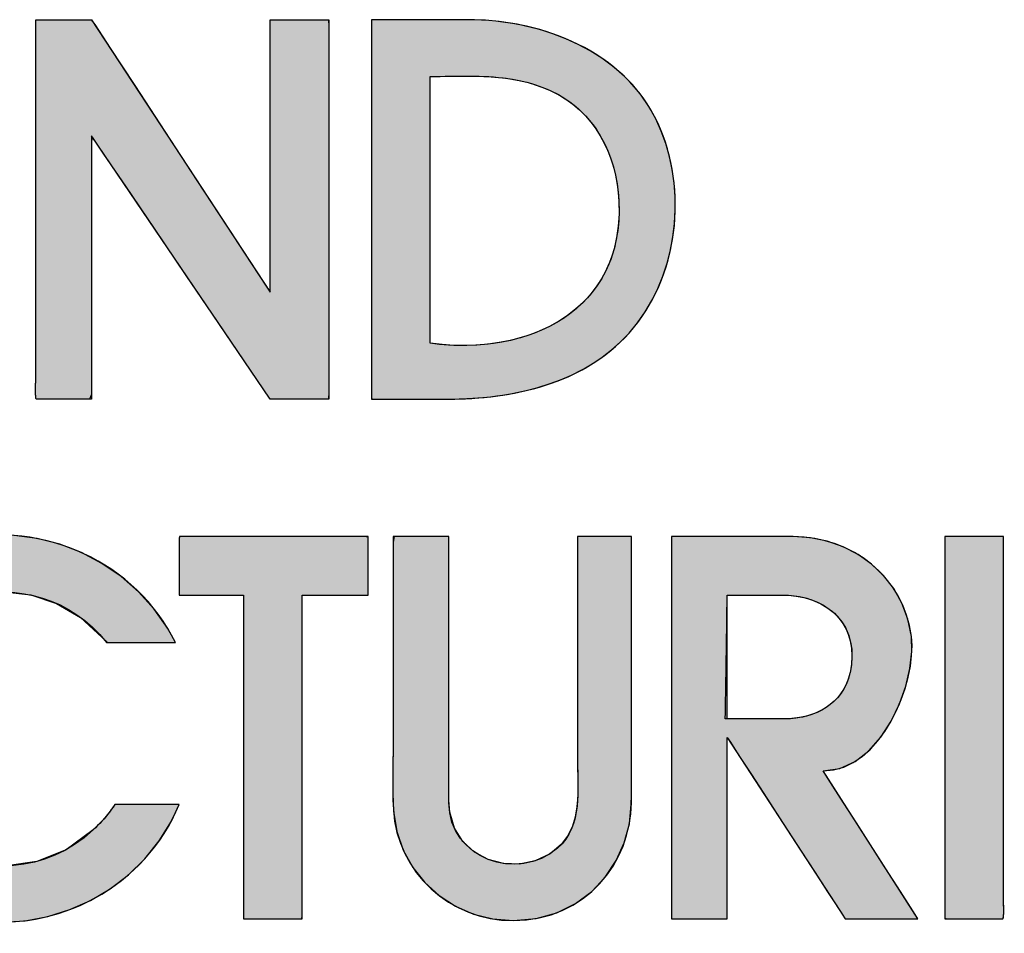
# Model space of a CAD drawing. Header units: inches. Extents: x 0 to 80.1, y 0 to 59.8.
# Tile 9 of 17: x 74.2 to 77, y 3.8 to 6.3. Entities that reach past the tile are written whole.
import ezdxf

# ---------------------------------------------------------------- set-up
doc = ezdxf.new("R2010")
doc.units = ezdxf.units.IN
doc.header["$MEASUREMENT"] = 0
doc.layers.add('Default', color=7, linetype='Continuous')

# ---------------------------------------------------------------- blocks, each defined once
blk = doc.blocks.new('block_2')
at = {"layer": 'Default', "linetype": 'Continuous'}
for points in [[(0.24683, 0.05811), (0.23145, 0.04686), (0.215, 0.04023), (0.1981, 0.03788), (0.18134, 0.03942), (0.16533, 0.04452), (0.15068, 0.05279), (0.13798, 0.06387), (0.12784, 0.07742), (0.12087, 0.09305), (0.11767, 0.11041), (0.11884, 0.12913), (0.1237, 0.14549), (0.13141, 0.15943), (0.14153, 0.17108), (0.15359, 0.18031), (0.16711, 0.187), (0.1816, 0.19102), (0.19658, 0.19224), (0.21158, 0.19054), (0.22611, 0.18578), (0.2397, 0.17786), (0.25187, 0.16663), (0.25487, 0.16367), (0.25699, 0.16367), (0.2604, 0.16367), (0.26474, 0.16367), (0.2697, 0.16367), (0.27491, 0.16367), (0.28006, 0.16367), (0.28478, 0.16367), (0.28875, 0.16367), (0.29163, 0.16367), (0.29307, 0.16367), (0.28884, 0.17158), (0.28122, 0.18255), (0.2724, 0.19238), (0.26252, 0.201), (0.25172, 0.20837), (0.24015, 0.21442), (0.22795, 0.21909), (0.21526, 0.22232), (0.20223, 0.22406), (0.189, 0.22424), (0.17572, 0.2228), (0.16193, 0.2195), (0.1484, 0.21424), (0.13587, 0.2073), (0.12445, 0.19884), (0.11426, 0.18903), (0.1054, 0.17802), (0.09799, 0.16599), (0.09213, 0.1531), (0.08795, 0.13951), (0.08555, 0.1254), (0.08504, 0.11092), (0.08631, 0.09702), (0.08907, 0.08441), (0.0934, 0.07235), (0.09917, 0.06095), (0.10626, 0.05031), (0.11454, 0.04056), (0.12388, 0.03179), (0.13415, 0.02413), (0.14525, 0.01768), (0.15702, 0.01255), (0.16937, 0.00885), (0.18226, 0.00665), (0.19546, 0.00598), (0.20851, 0.00687), (0.22126, 0.00926), (0.23358, 0.0131), (0.24533, 0.01832), (0.25638, 0.02486), (0.26659, 0.03267), (0.27583, 0.04167), (0.28396, 0.05181), (0.29085, 0.06302), (0.29522, 0.07245), (0.29404, 0.07245), (0.2915, 0.07245), (0.28789, 0.07245), (0.28355, 0.07245), (0.27879, 0.07245), (0.27392, 0.07245), (0.26926, 0.07245), (0.26513, 0.07245), (0.26184, 0.07245), (0.25972, 0.07245), (0.25895, 0.07229), (0.25798, 0.07089), (0.25698, 0.06951), (0.25596, 0.06815), (0.25491, 0.06681), (0.25383, 0.06549), (0.25272, 0.0642), (0.25159, 0.06293), (0.25044, 0.06169), (0.24926, 0.06047), (0.24806, 0.05928)], [(0.29526, 0.19042), (0.29609, 0.19042), (0.29835, 0.19042), (0.30175, 0.19042), (0.30595, 0.19042), (0.31064, 0.19042), (0.31551, 0.19042), (0.32023, 0.19042), (0.3245, 0.19042), (0.328, 0.19042), (0.33041, 0.19042), (0.33141, 0.19042), (0.33142, 0.1871), (0.33142, 0.17639), (0.33142, 0.15982), (0.33142, 0.139), (0.33142, 0.11552), (0.33142, 0.09097), (0.33142, 0.06696), (0.33142, 0.04507), (0.33142, 0.02691), (0.33142, 0.01407), (0.33142, 0.00815), (0.33188, 0.00793), (0.33369, 0.00793), (0.33659, 0.00793), (0.34029, 0.00793), (0.34451, 0.00793), (0.34895, 0.00793), (0.35332, 0.00793), (0.35735, 0.00793), (0.36073, 0.00793), (0.36317, 0.00793), (0.3644, 0.00793), (0.36449, 0.00983), (0.36449, 0.01902), (0.36449, 0.03442), (0.36449, 0.05444), (0.36449, 0.07746), (0.36449, 0.10191), (0.36449, 0.12618), (0.36449, 0.14868), (0.36449, 0.16781), (0.36449, 0.18197), (0.36449, 0.18956), (0.36476, 0.19042), (0.36647, 0.19042), (0.36949, 0.19042), (0.37349, 0.19042), (0.37813, 0.19042), (0.3831, 0.19042), (0.38808, 0.19042), (0.39272, 0.19042), (0.39672, 0.19042), (0.39973, 0.19042), (0.40145, 0.19042), (0.40172, 0.19057), (0.40172, 0.19195), (0.40172, 0.19451), (0.40172, 0.19798), (0.40172, 0.20205), (0.40172, 0.20645), (0.40172, 0.21088), (0.40172, 0.21505), (0.40172, 0.21867), (0.40172, 0.22146), (0.40172, 0.22313), (0.39941, 0.22347), (0.39247, 0.22347), (0.38554, 0.22347), (0.3786, 0.22347), (0.37167, 0.22347), (0.36474, 0.22347), (0.3578, 0.22347), (0.35087, 0.22347), (0.34394, 0.22347), (0.337, 0.22347), (0.33007, 0.22347), (0.32409, 0.22347), (0.32146, 0.22347), (0.31882, 0.22347), (0.31618, 0.22347), (0.31354, 0.22347), (0.31091, 0.22347), (0.30827, 0.22347), (0.30563, 0.22347), (0.30299, 0.22347), (0.30036, 0.22347), (0.29772, 0.22347), (0.29538, 0.22346), (0.29532, 0.22263), (0.29528, 0.22063), (0.29525, 0.21769), (0.29524, 0.21408), (0.29523, 0.21003), (0.29523, 0.20579), (0.29524, 0.20161), (0.29524, 0.19774), (0.29525, 0.19442), (0.29526, 0.19189)], [(0.48348, 0.0069), (0.49641, 0.00805), (0.50815, 0.01135), (0.51863, 0.01652), (0.52775, 0.02332), (0.53543, 0.03147), (0.54159, 0.04072), (0.54614, 0.05081), (0.549, 0.06148), (0.55008, 0.07247), (0.55009, 0.07768), (0.55009, 0.09055), (0.55009, 0.10973), (0.55009, 0.13283), (0.55009, 0.15746), (0.55009, 0.18121), (0.55009, 0.2017), (0.55009, 0.21652), (0.55009, 0.22329), (0.54939, 0.22347), (0.54693, 0.22347), (0.54313, 0.22347), (0.5385, 0.22347), (0.53351, 0.22347), (0.52866, 0.22347), (0.52442, 0.22347), (0.52129, 0.22347), (0.51975, 0.22347), (0.51967, 0.21349), (0.51967, 0.19976), (0.51967, 0.18603), (0.51967, 0.1723), (0.51967, 0.15858), (0.51967, 0.14485), (0.51967, 0.13112), (0.51967, 0.11739), (0.51967, 0.10367), (0.51971, 0.09503), (0.51986, 0.08912), (0.51998, 0.08307), (0.5199, 0.07699), (0.51944, 0.07098), (0.51845, 0.06515), (0.51676, 0.0596), (0.51419, 0.05444), (0.51059, 0.04976), (0.50432, 0.04464), (0.49589, 0.04061), (0.48697, 0.03882), (0.478, 0.03913), (0.46943, 0.04143), (0.46167, 0.04559), (0.45517, 0.05149), (0.45037, 0.059), (0.4477, 0.06799), (0.44729, 0.07457), (0.44729, 0.08377), (0.44729, 0.10038), (0.44729, 0.12199), (0.44729, 0.14623), (0.44729, 0.17067), (0.44729, 0.19294), (0.44729, 0.21064), (0.44729, 0.22137), (0.44715, 0.22347), (0.44538, 0.22347), (0.44202, 0.22347), (0.43757, 0.22347), (0.43252, 0.22347), (0.42737, 0.22347), (0.42264, 0.22347), (0.41883, 0.22347), (0.41642, 0.22347), (0.41585, 0.22011), (0.41585, 0.20779), (0.41585, 0.19546), (0.41585, 0.18314), (0.41585, 0.17082), (0.41585, 0.1585), (0.41585, 0.14618), (0.41585, 0.13386), (0.41585, 0.12154), (0.41585, 0.11062), (0.41582, 0.10604), (0.41577, 0.10144), (0.4157, 0.09683), (0.41563, 0.09222), (0.41559, 0.0876), (0.41559, 0.08299), (0.41564, 0.07838), (0.41577, 0.07379), (0.41603, 0.06855), (0.41788, 0.05716), (0.42156, 0.04656), (0.42688, 0.03691), (0.43368, 0.02834), (0.44176, 0.02101), (0.45097, 0.01505), (0.4611, 0.01062), (0.472, 0.00785)], [(0.75986, 0.22347), (0.75952, 0.22347), (0.75855, 0.22347), (0.75703, 0.22347), (0.75506, 0.22347), (0.75272, 0.22347), (0.75009, 0.22347), (0.74727, 0.22347), (0.74432, 0.22347), (0.74135, 0.22347), (0.73844, 0.22347), (0.73567, 0.22347), (0.73313, 0.22347), (0.7309, 0.22347), (0.72907, 0.22347), (0.72773, 0.22347), (0.72696, 0.22347), (0.72681, 0.22321), (0.72681, 0.21955), (0.72681, 0.21198), (0.72681, 0.20106), (0.72681, 0.18734), (0.72681, 0.17139), (0.72681, 0.15376), (0.72681, 0.13502), (0.72681, 0.11571), (0.72681, 0.09641), (0.72681, 0.07766), (0.72681, 0.06004), (0.72681, 0.04409), (0.72681, 0.03037), (0.72681, 0.01944), (0.72681, 0.01187), (0.72681, 0.00821), (0.72811, 0.00795), (0.73007, 0.00795), (0.73203, 0.00795), (0.734, 0.00795), (0.73596, 0.00795), (0.73792, 0.00795), (0.73988, 0.00795), (0.74184, 0.00795), (0.7438, 0.00795), (0.74576, 0.00795), (0.74772, 0.00795), (0.74968, 0.00795), (0.75164, 0.00795), (0.75361, 0.00795), (0.75557, 0.00795), (0.75753, 0.00795), (0.75949, 0.00795), (0.75963, 0.00806), (0.75974, 0.00834), (0.75982, 0.00879), (0.75989, 0.00937), (0.75993, 0.01007), (0.75996, 0.01085), (0.75998, 0.01171), (0.75998, 0.0126), (0.75998, 0.01352), (0.75997, 0.01443), (0.75995, 0.01531), (0.75993, 0.01614), (0.75991, 0.01689), (0.75989, 0.01755), (0.75987, 0.01808), (0.75986, 0.01846), (0.75986, 0.02007), (0.75986, 0.02442), (0.75986, 0.02876), (0.75986, 0.03311), (0.75986, 0.03745), (0.75986, 0.0418), (0.75986, 0.04614), (0.75986, 0.05049), (0.75986, 0.05483), (0.75986, 0.05918), (0.75986, 0.06352), (0.75986, 0.06787), (0.75986, 0.07222), (0.75986, 0.07656), (0.75986, 0.08091), (0.75986, 0.08525), (0.75986, 0.0896), (0.75986, 0.09634), (0.75986, 0.10429), (0.75986, 0.11223), (0.75986, 0.12018), (0.75986, 0.12812), (0.75986, 0.13607), (0.75986, 0.14401), (0.75986, 0.15196), (0.75986, 0.1599), (0.75986, 0.16785), (0.75986, 0.17579), (0.75986, 0.18374), (0.75986, 0.19168), (0.75986, 0.19963), (0.75986, 0.20758), (0.75986, 0.21552)]]:
    blk.add_hatch(color=7, dxfattribs=at).paths.add_polyline_path(points)
h = blk.add_hatch(color=7, dxfattribs=at)
edge = h.paths.add_edge_path()
edge.add_spline(control_points=[(0.65814, 0.09132), (0.69081, 0.09132), (0.7112, 0.14076), (0.70795, 0.16715), (0.70388, 0.20069), (0.67434, 0.22347), (0.64133, 0.22347)], knot_values=[0, 0, 0, 0, 0.5, 0.5, 0.5, 1, 1, 1, 1], degree=3, periodic=0)
edge.add_spline(control_points=[(0.64133, 0.22347), (0.64133, 0.22347), (0.57265, 0.22347), (0.57265, 0.22347)], knot_values=[0, 0, 0, 0, 1, 1, 1, 1], degree=3, periodic=0)
edge.add_spline(control_points=[(0.57265, 0.22347), (0.57265, 0.22347), (0.57265, 0.00793), (0.57265, 0.00793)], knot_values=[0, 0, 0, 0, 1, 1, 1, 1], degree=3, periodic=0)
edge.add_spline(control_points=[(0.57265, 0.00793), (0.57265, 0.00793), (0.60413, 0.00793), (0.60413, 0.00793)], knot_values=[0, 0, 0, 0, 1, 1, 1, 1], degree=3, periodic=0)
edge.add_spline(control_points=[(0.60413, 0.00793), (0.60413, 0.00793), (0.60413, 0.11018), (0.60413, 0.11018)], knot_values=[0, 0, 0, 0, 1, 1, 1, 1], degree=3, periodic=0)
edge.add_spline(control_points=[(0.60413, 0.11018), (0.60413, 0.11018), (0.66732, 0.01311), (0.66732, 0.01311)], knot_values=[0, 0, 0, 0, 1, 1, 1, 1], degree=3, periodic=0)
edge.add_spline(control_points=[(0.66732, 0.01311), (0.66732, 0.01311), (0.67068, 0.00793), (0.67068, 0.00793)], knot_values=[0, 0, 0, 0, 1, 1, 1, 1], degree=3, periodic=0)
edge.add_spline(control_points=[(0.67068, 0.00793), (0.67068, 0.00793), (0.71164, 0.00793), (0.71164, 0.00793)], knot_values=[0, 0, 0, 0, 1, 1, 1, 1], degree=3, periodic=0)
edge.add_spline(control_points=[(0.71164, 0.00793), (0.71164, 0.00793), (0.65814, 0.09132), (0.65814, 0.09132)], knot_values=[0, 0, 0, 0, 1, 1, 1, 1], degree=3, periodic=0)
edge = h.paths.add_edge_path()
edge.add_spline(control_points=[(0.63555, 0.19042), (0.63555, 0.19042), (0.60413, 0.19042), (0.60413, 0.19042)], knot_values=[0, 0, 0, 0, 1, 1, 1, 1], degree=3, periodic=0)
edge.add_spline(control_points=[(0.60413, 0.19042), (0.60413, 0.19042), (0.60414, 0.1437), (0.60415, 0.12067)], knot_values=[0, 0, 0, 0, 1, 1, 1, 1], degree=3, periodic=0)
edge.add_spline(control_points=[(0.60415, 0.12067), (0.60992, 0.12067), (0.63661, 0.12067), (0.63661, 0.12067)], knot_values=[0, 0, 0, 0, 1, 1, 1, 1], degree=3, periodic=0)
edge.add_spline(control_points=[(0.63661, 0.12067), (0.65344, 0.12067), (0.66945, 0.12906), (0.67333, 0.14655), (0.67333, 0.14656), (0.67334, 0.14656), (0.67334, 0.14657), (0.67919, 0.17309), (0.66128, 0.19042), (0.63555, 0.19042)], knot_values=[0, 0, 0, 0, 0.333333, 0.333333, 0.333333, 0.666667, 0.666667, 0.666667, 1, 1, 1, 1], degree=3, periodic=0)
at = {"layer": 'Default', "color": 7, "linetype": 'Continuous'}
for points in [[(0.19658, 0.19224), (0.21158, 0.19054), (0.22611, 0.18578), (0.2397, 0.17786), (0.25187, 0.16663), (0.25487, 0.16367), (0.25699, 0.16367), (0.2604, 0.16367), (0.26474, 0.16367), (0.2697, 0.16367), (0.27491, 0.16367), (0.28006, 0.16367), (0.28478, 0.16367), (0.28875, 0.16367), (0.29163, 0.16367), (0.29307, 0.16367), (0.28884, 0.17158), (0.28122, 0.18255), (0.2724, 0.19238), (0.26252, 0.201), (0.25172, 0.20837), (0.24015, 0.21442), (0.22795, 0.21909), (0.21526, 0.22232), (0.20223, 0.22406)], [(0.19546, 0.00598), (0.20851, 0.00687), (0.22126, 0.00926), (0.23358, 0.0131), (0.24533, 0.01832), (0.25638, 0.02486), (0.26659, 0.03267), (0.27583, 0.04167), (0.28396, 0.05181), (0.29085, 0.06302), (0.29522, 0.07245), (0.29404, 0.07245), (0.2915, 0.07245), (0.28789, 0.07245), (0.28355, 0.07245), (0.27879, 0.07245), (0.27392, 0.07245), (0.26926, 0.07245), (0.26513, 0.07245), (0.26184, 0.07245), (0.25972, 0.07245), (0.25895, 0.07229), (0.25798, 0.07089), (0.25698, 0.06951), (0.25596, 0.06815), (0.25491, 0.06681), (0.25383, 0.06549), (0.25272, 0.0642), (0.25159, 0.06293), (0.25044, 0.06169), (0.24926, 0.06047), (0.24806, 0.05928), (0.24683, 0.05811), (0.24683, 0.05811), (0.23145, 0.04686), (0.215, 0.04023), (0.1981, 0.03788)]]:
    blk.add_lwpolyline(points, dxfattribs=at)
for points in [[(0.29526, 0.19042), (0.29609, 0.19042), (0.29835, 0.19042), (0.30175, 0.19042), (0.30595, 0.19042), (0.31064, 0.19042), (0.31551, 0.19042), (0.32023, 0.19042), (0.3245, 0.19042), (0.328, 0.19042), (0.33041, 0.19042), (0.33141, 0.19042), (0.33142, 0.1871), (0.33142, 0.17639), (0.33142, 0.15982), (0.33142, 0.139), (0.33142, 0.11552), (0.33142, 0.09097), (0.33142, 0.06696), (0.33142, 0.04507), (0.33142, 0.02691), (0.33142, 0.01407), (0.33142, 0.00815), (0.33188, 0.00793), (0.33369, 0.00793), (0.33659, 0.00793), (0.34029, 0.00793), (0.34451, 0.00793), (0.34895, 0.00793), (0.35332, 0.00793), (0.35735, 0.00793), (0.36073, 0.00793), (0.36317, 0.00793), (0.3644, 0.00793), (0.36449, 0.00983), (0.36449, 0.01902), (0.36449, 0.03442), (0.36449, 0.05444), (0.36449, 0.07746), (0.36449, 0.10191), (0.36449, 0.12618), (0.36449, 0.14868), (0.36449, 0.16781), (0.36449, 0.18197), (0.36449, 0.18956), (0.36476, 0.19042), (0.36647, 0.19042), (0.36949, 0.19042), (0.37349, 0.19042), (0.37813, 0.19042), (0.3831, 0.19042), (0.38808, 0.19042), (0.39272, 0.19042), (0.39672, 0.19042), (0.39973, 0.19042), (0.40145, 0.19042), (0.40172, 0.19057), (0.40172, 0.19195), (0.40172, 0.19451), (0.40172, 0.19798), (0.40172, 0.20205), (0.40172, 0.20645), (0.40172, 0.21088), (0.40172, 0.21505), (0.40172, 0.21867), (0.40172, 0.22146), (0.40172, 0.22313), (0.39941, 0.22347), (0.39247, 0.22347), (0.38554, 0.22347), (0.3786, 0.22347), (0.37167, 0.22347), (0.36474, 0.22347), (0.3578, 0.22347), (0.35087, 0.22347), (0.34394, 0.22347), (0.337, 0.22347), (0.33007, 0.22347), (0.32409, 0.22347), (0.32146, 0.22347), (0.31882, 0.22347), (0.31618, 0.22347), (0.31354, 0.22347), (0.31091, 0.22347), (0.30827, 0.22347), (0.30563, 0.22347), (0.30299, 0.22347), (0.30036, 0.22347), (0.29772, 0.22347), (0.29538, 0.22346), (0.29532, 0.22263), (0.29528, 0.22063), (0.29525, 0.21769), (0.29524, 0.21408), (0.29523, 0.21003), (0.29523, 0.20579), (0.29524, 0.20161), (0.29524, 0.19774), (0.29525, 0.19442), (0.29526, 0.19189), (0.29526, 0.19042)], [(0.48348, 0.0069), (0.49641, 0.00805), (0.50815, 0.01135), (0.51863, 0.01652), (0.52775, 0.02332), (0.53543, 0.03147), (0.54159, 0.04072), (0.54614, 0.05081), (0.549, 0.06148), (0.55008, 0.07247), (0.55009, 0.07768), (0.55009, 0.09055), (0.55009, 0.10973), (0.55009, 0.13283), (0.55009, 0.15746), (0.55009, 0.18121), (0.55009, 0.2017), (0.55009, 0.21652), (0.55009, 0.22329), (0.54939, 0.22347), (0.54693, 0.22347), (0.54313, 0.22347), (0.5385, 0.22347), (0.53351, 0.22347), (0.52866, 0.22347), (0.52442, 0.22347), (0.52129, 0.22347), (0.51975, 0.22347), (0.51967, 0.21349), (0.51967, 0.19976), (0.51967, 0.18603), (0.51967, 0.1723), (0.51967, 0.15858), (0.51967, 0.14485), (0.51967, 0.13112), (0.51967, 0.11739), (0.51967, 0.10367), (0.51971, 0.09503), (0.51986, 0.08912), (0.51998, 0.08307), (0.5199, 0.07699), (0.51944, 0.07098), (0.51845, 0.06515), (0.51676, 0.0596), (0.51419, 0.05444), (0.51059, 0.04976), (0.50432, 0.04464), (0.49589, 0.04061), (0.48697, 0.03882), (0.478, 0.03913), (0.46943, 0.04143), (0.46167, 0.04559), (0.45517, 0.05149), (0.45037, 0.059), (0.4477, 0.06799), (0.44729, 0.07457), (0.44729, 0.08377), (0.44729, 0.10038), (0.44729, 0.12199), (0.44729, 0.14623), (0.44729, 0.17067), (0.44729, 0.19294), (0.44729, 0.21064), (0.44729, 0.22137), (0.44715, 0.22347), (0.44538, 0.22347), (0.44202, 0.22347), (0.43757, 0.22347), (0.43252, 0.22347), (0.42737, 0.22347), (0.42264, 0.22347), (0.41883, 0.22347), (0.41642, 0.22347), (0.41585, 0.22011), (0.41585, 0.20779), (0.41585, 0.19546), (0.41585, 0.18314), (0.41585, 0.17082), (0.41585, 0.1585), (0.41585, 0.14618), (0.41585, 0.13386), (0.41585, 0.12154), (0.41585, 0.11062), (0.41582, 0.10604), (0.41577, 0.10144), (0.4157, 0.09683), (0.41563, 0.09222), (0.41559, 0.0876), (0.41559, 0.08299), (0.41564, 0.07838), (0.41577, 0.07379), (0.41603, 0.06855), (0.41788, 0.05716), (0.42156, 0.04656), (0.42688, 0.03691), (0.43368, 0.02834), (0.44176, 0.02101), (0.45097, 0.01505), (0.4611, 0.01062), (0.472, 0.00785), (0.48348, 0.0069)], [(0.65814, 0.09132), (0.66756, 0.09273), (0.67617, 0.09667), (0.68392, 0.10271), (0.69072, 0.11041), (0.69651, 0.11934), (0.70123, 0.12906), (0.7048, 0.13913), (0.70715, 0.14913), (0.70823, 0.15861), (0.70795, 0.16715), (0.70599, 0.17688), (0.70263, 0.18589), (0.69801, 0.19411), (0.69225, 0.20146), (0.6855, 0.20789), (0.67787, 0.2133), (0.66951, 0.21764), (0.66055, 0.22083), (0.65111, 0.2228), (0.64133, 0.22347), (0.63941, 0.22347), (0.63419, 0.22347), (0.62649, 0.22347), (0.61715, 0.22347), (0.60699, 0.22347), (0.59682, 0.22347), (0.58748, 0.22347), (0.57979, 0.22347), (0.57457, 0.22347), (0.57265, 0.22347), (0.57265, 0.21744), (0.57265, 0.20105), (0.57265, 0.17691), (0.57265, 0.1476), (0.57265, 0.1157), (0.57265, 0.0838), (0.57265, 0.05449), (0.57265, 0.03035), (0.57265, 0.01397), (0.57265, 0.00793), (0.57353, 0.00793), (0.57592, 0.00793), (0.57945, 0.00793), (0.58373, 0.00793), (0.58839, 0.00793), (0.59304, 0.00793), (0.59733, 0.00793), (0.60085, 0.00793), (0.60324, 0.00793), (0.60413, 0.00793), (0.60413, 0.0108), (0.60413, 0.01857), (0.60413, 0.03002), (0.60413, 0.04392), (0.60413, 0.05905), (0.60413, 0.07419), (0.60413, 0.08809), (0.60413, 0.09954), (0.60413, 0.10731), (0.60413, 0.11018), (0.6059, 0.10746), (0.6107, 0.10008), (0.61778, 0.08921), (0.62637, 0.07601), (0.63572, 0.06164), (0.64507, 0.04728), (0.65367, 0.03408), (0.66075, 0.0232), (0.66555, 0.01583), (0.66732, 0.01311), (0.66741, 0.01296), (0.66767, 0.01257), (0.66804, 0.01199), (0.6685, 0.01129), (0.669, 0.01052), (0.6695, 0.00976), (0.66995, 0.00905), (0.67033, 0.00847), (0.67059, 0.00808), (0.67068, 0.00793), (0.67183, 0.00793), (0.67494, 0.00793), (0.67953, 0.00793), (0.6851, 0.00793), (0.69116, 0.00793), (0.69722, 0.00793), (0.7028, 0.00793), (0.70738, 0.00793), (0.7105, 0.00793), (0.71164, 0.00793), (0.71014, 0.01027), (0.70608, 0.01661), (0.70009, 0.02594), (0.69281, 0.03728), (0.68489, 0.04962), (0.67697, 0.06197), (0.66969, 0.07331), (0.6637, 0.08264), (0.65963, 0.08898), (0.65814, 0.09132)], [(0.75986, 0.22347), (0.75952, 0.22347), (0.75855, 0.22347), (0.75703, 0.22347), (0.75506, 0.22347), (0.75272, 0.22347), (0.75009, 0.22347), (0.74727, 0.22347), (0.74432, 0.22347), (0.74135, 0.22347), (0.73844, 0.22347), (0.73567, 0.22347), (0.73313, 0.22347), (0.7309, 0.22347), (0.72907, 0.22347), (0.72773, 0.22347), (0.72696, 0.22347), (0.72681, 0.22321), (0.72681, 0.21955), (0.72681, 0.21198), (0.72681, 0.20106), (0.72681, 0.18734), (0.72681, 0.17139), (0.72681, 0.15376), (0.72681, 0.13502), (0.72681, 0.11571), (0.72681, 0.09641), (0.72681, 0.07766), (0.72681, 0.06004), (0.72681, 0.04409), (0.72681, 0.03037), (0.72681, 0.01944), (0.72681, 0.01187), (0.72681, 0.00821), (0.72811, 0.00795), (0.73007, 0.00795), (0.73203, 0.00795), (0.734, 0.00795), (0.73596, 0.00795), (0.73792, 0.00795), (0.73988, 0.00795), (0.74184, 0.00795), (0.7438, 0.00795), (0.74576, 0.00795), (0.74772, 0.00795), (0.74968, 0.00795), (0.75164, 0.00795), (0.75361, 0.00795), (0.75557, 0.00795), (0.75753, 0.00795), (0.75949, 0.00795), (0.75963, 0.00806), (0.75974, 0.00834), (0.75982, 0.00879), (0.75989, 0.00937), (0.75993, 0.01007), (0.75996, 0.01085), (0.75998, 0.01171), (0.75998, 0.0126), (0.75998, 0.01352), (0.75997, 0.01443), (0.75995, 0.01531), (0.75993, 0.01614), (0.75991, 0.01689), (0.75989, 0.01755), (0.75987, 0.01808), (0.75986, 0.01846), (0.75986, 0.02007), (0.75986, 0.02442), (0.75986, 0.02876), (0.75986, 0.03311), (0.75986, 0.03745), (0.75986, 0.0418), (0.75986, 0.04614), (0.75986, 0.05049), (0.75986, 0.05483), (0.75986, 0.05918), (0.75986, 0.06352), (0.75986, 0.06787), (0.75986, 0.07222), (0.75986, 0.07656), (0.75986, 0.08091), (0.75986, 0.08525), (0.75986, 0.0896), (0.75986, 0.09634), (0.75986, 0.10429), (0.75986, 0.11223), (0.75986, 0.12018), (0.75986, 0.12812), (0.75986, 0.13607), (0.75986, 0.14401), (0.75986, 0.15196), (0.75986, 0.1599), (0.75986, 0.16785), (0.75986, 0.17579), (0.75986, 0.18374), (0.75986, 0.19168), (0.75986, 0.19963), (0.75986, 0.20758), (0.75986, 0.21552), (0.75986, 0.22347)], [(0.60305, 0.12067), (0.60307, 0.1214), (0.6031, 0.12345), (0.60315, 0.12664), (0.60321, 0.1308), (0.60329, 0.13574), (0.60337, 0.14128), (0.60346, 0.14725), (0.60356, 0.15345), (0.60365, 0.15972), (0.60375, 0.16587), (0.60384, 0.17171), (0.60392, 0.17707), (0.60399, 0.18177), (0.60405, 0.18563), (0.6041, 0.18846), (0.60412, 0.19009), (0.60416, 0.19042), (0.6047, 0.19042), (0.6058, 0.19042), (0.60739, 0.19042), (0.60939, 0.19042), (0.61172, 0.19042), (0.61429, 0.19042), (0.61702, 0.19042), (0.61984, 0.19042), (0.62265, 0.19042), (0.62539, 0.19042), (0.62796, 0.19042), (0.63028, 0.19042), (0.63228, 0.19042), (0.63388, 0.19042), (0.63498, 0.19042), (0.63552, 0.19042), (0.6386, 0.19033), (0.64302, 0.1899), (0.64724, 0.18912), (0.65123, 0.18799), (0.65498, 0.18652), (0.65846, 0.18473), (0.66165, 0.18262), (0.66454, 0.18021), (0.6671, 0.1775), (0.66932, 0.17452), (0.67116, 0.17126), (0.67262, 0.16774), (0.67367, 0.16396), (0.67428, 0.15995), (0.67445, 0.15571), (0.67414, 0.15124), (0.67334, 0.14657), (0.67334, 0.14657), (0.67334, 0.14657), (0.67334, 0.14657), (0.67334, 0.14656), (0.67334, 0.14656), (0.67334, 0.14656), (0.67333, 0.14656), (0.67333, 0.14656), (0.67333, 0.14656), (0.67333, 0.14656), (0.67333, 0.14656), (0.67333, 0.14655), (0.67333, 0.14655), (0.67333, 0.14655), (0.67333, 0.14655), (0.67333, 0.14655), (0.67308, 0.14551), (0.67217, 0.14252), (0.67102, 0.13974), (0.66963, 0.13714), (0.66804, 0.13474), (0.66625, 0.13253), (0.66427, 0.13052), (0.66213, 0.12869), (0.65983, 0.12705), (0.65739, 0.12561), (0.65482, 0.12435), (0.65214, 0.12327), (0.64937, 0.12239), (0.64652, 0.12169), (0.6436, 0.12117), (0.64063, 0.12083), (0.63762, 0.12068), (0.63645, 0.12067), (0.63567, 0.12067), (0.63431, 0.12067), (0.63245, 0.12067), (0.63019, 0.12067), (0.62761, 0.12067), (0.6248, 0.12067), (0.62184, 0.12067), (0.61883, 0.12067), (0.61584, 0.12067), (0.61297, 0.12067), (0.6103, 0.12067), (0.60793, 0.12067), (0.60592, 0.12067), (0.60439, 0.12067), (0.6034, 0.12067), (0.60305, 0.12067)]]:
    blk.add_lwpolyline(points, close=True, dxfattribs=at)
for points, knots in [([(0.29317, 0.16367), (0.27083, 0.20894), (0.21875, 0.23279), (0.16984, 0.22163), (0.11624, 0.20938), (0.07967, 0.1572), (0.08561, 0.10278), (0.08997, 0.05451), (0.13028, 0.01424), (0.17784, 0.00724), (0.22689, -0.00026), (0.27634, 0.02614), (0.29526, 0.07245)], [0, 0, 0, 0, 0.25, 0.25, 0.25, 0.5, 0.5, 0.5, 0.75, 0.75, 0.75, 1, 1, 1, 1]), ([(0.40172, 0.22347), (0.37603, 0.22347), (0.35036, 0.22347), (0.32468, 0.22347), (0.31491, 0.22347), (0.30514, 0.22347), (0.29538, 0.22347), (0.29514, 0.22347), (0.29526, 0.19364), (0.29526, 0.19042)], [0, 0, 0, 0, 0.333333, 0.333333, 0.333333, 0.666667, 0.666667, 0.666667, 1, 1, 1, 1]), ([(0.41585, 0.22347), (0.41585, 0.18612), (0.41585, 0.14879), (0.41585, 0.11146), (0.41585, 0.09759), (0.41517, 0.08349), (0.41596, 0.06962), (0.41806, 0.03386), (0.448, 0.0069), (0.48348, 0.0069)], [0, 0, 0, 0, 0.333333, 0.333333, 0.333333, 0.666667, 0.666667, 0.666667, 1, 1, 1, 1]), ([(0.51967, 0.22347), (0.51967, 0.18187), (0.51967, 0.14027), (0.51967, 0.09867), (0.51967, 0.08159), (0.52294, 0.0603), (0.50856, 0.04782), (0.48589, 0.02815), (0.44729, 0.0419), (0.44729, 0.07348)], [0, 0, 0, 0, 0.333333, 0.333333, 0.333333, 0.666667, 0.666667, 0.666667, 1, 1, 1, 1]), ([(0.65814, 0.09132), (0.69081, 0.09132), (0.7112, 0.14076), (0.70795, 0.16715), (0.70388, 0.20069), (0.67434, 0.22347), (0.64133, 0.22347)], [0, 0, 0, 0, 0.5, 0.5, 0.5, 1, 1, 1, 1]), ([(0.72681, 0.00795), (0.7377, 0.00795), (0.74859, 0.00795), (0.75949, 0.00795), (0.76031, 0.00795), (0.75986, 0.01761), (0.75986, 0.01862), (0.75986, 0.04276), (0.75986, 0.06691), (0.75986, 0.09104), (0.75986, 0.13519), (0.75986, 0.17931), (0.75986, 0.22347)], [0, 0, 0, 0, 0.25, 0.25, 0.25, 0.5, 0.5, 0.5, 0.75, 0.75, 0.75, 1, 1, 1, 1]), ([(0.24683, 0.05811), (0.19257, 0.0074), (0.10403, 0.05945), (0.11926, 0.13128), (0.13251, 0.19393), (0.21412, 0.21437), (0.25433, 0.16367)], [0, 0, 0, 0, 0.5, 0.5, 0.5, 1, 1, 1, 1]), ([(0.63555, 0.19042), (0.66128, 0.19042), (0.67919, 0.17309), (0.67334, 0.14657), (0.67334, 0.14656), (0.67333, 0.14656), (0.67333, 0.14655), (0.66945, 0.12906), (0.65344, 0.12067), (0.63661, 0.12067)], [0, 0, 0, 0, 0.333333, 0.333333, 0.333333, 0.666667, 0.666667, 0.666667, 1, 1, 1, 1])]:
    blk.add_open_spline(points, degree=3, knots=knots, dxfattribs=at)
for points in [[(0.40172, 0.19042), (0.40172, 0.19042), (0.40172, 0.22347), (0.40172, 0.22347)], [(0.44729, 0.22347), (0.44729, 0.22347), (0.41585, 0.22347), (0.41585, 0.22347)], [(0.44729, 0.07348), (0.44729, 0.07348), (0.44729, 0.22347), (0.44729, 0.22347)], [(0.55009, 0.22347), (0.55009, 0.22347), (0.51967, 0.22347), (0.51967, 0.22347)], [(0.55009, 0.07348), (0.55009, 0.07348), (0.55009, 0.22347), (0.55009, 0.22347)], [(0.64133, 0.22347), (0.64133, 0.22347), (0.57265, 0.22347), (0.57265, 0.22347)], [(0.57265, 0.22347), (0.57265, 0.22347), (0.57265, 0.00793), (0.57265, 0.00793)], [(0.75986, 0.22347), (0.75986, 0.22347), (0.72681, 0.22347), (0.72681, 0.22347)], [(0.72681, 0.22347), (0.72681, 0.22347), (0.72681, 0.00795), (0.72681, 0.00795)], [(0.29526, 0.19042), (0.29526, 0.19042), (0.33142, 0.19042), (0.33142, 0.19042)], [(0.33142, 0.19042), (0.33142, 0.19042), (0.33142, 0.00793), (0.33142, 0.00793)], [(0.36449, 0.00793), (0.36449, 0.00793), (0.36449, 0.19042), (0.36449, 0.19042)], [(0.36449, 0.19042), (0.36449, 0.19042), (0.40172, 0.19042), (0.40172, 0.19042)], [(0.60415, 0.12067), (0.60414, 0.1437), (0.60413, 0.19042), (0.60413, 0.19042)], [(0.60413, 0.19042), (0.60413, 0.19042), (0.63555, 0.19042), (0.63555, 0.19042)], [(0.25433, 0.16367), (0.25433, 0.16367), (0.29317, 0.16367), (0.29317, 0.16367)], [(0.63661, 0.12067), (0.63661, 0.12067), (0.60992, 0.12067), (0.60415, 0.12067)], [(0.60413, 0.00793), (0.60413, 0.00793), (0.60413, 0.11018), (0.60413, 0.11018)], [(0.60413, 0.11018), (0.60413, 0.11018), (0.66732, 0.01311), (0.66732, 0.01311)], [(0.71164, 0.00793), (0.71164, 0.00793), (0.65814, 0.09132), (0.65814, 0.09132)], [(0.25906, 0.07245), (0.25552, 0.06721), (0.25142, 0.06238), (0.24683, 0.05811)], [(0.29526, 0.07245), (0.29526, 0.07245), (0.25906, 0.07245), (0.25906, 0.07245)], [(0.48348, 0.0069), (0.52437, 0.0069), (0.55009, 0.03994), (0.55009, 0.07348)], [(0.66732, 0.01311), (0.66732, 0.01311), (0.67068, 0.00793), (0.67068, 0.00793)], [(0.33142, 0.00793), (0.33142, 0.00793), (0.36449, 0.00793), (0.36449, 0.00793)], [(0.57265, 0.00793), (0.57265, 0.00793), (0.60413, 0.00793), (0.60413, 0.00793)], [(0.67068, 0.00793), (0.67068, 0.00793), (0.71164, 0.00793), (0.71164, 0.00793)]]:
    blk.add_open_spline(points, degree=3, dxfattribs=at)
blk = doc.blocks.new('Block1')
at = {"layer": 'Default', "linetype": 'Continuous'}
blk.add_hatch(color=7, dxfattribs=at).paths.add_polyline_path([(2.3073, 1.21448), (2.3073, 1.19871), (2.3073, 1.18293), (2.3073, 1.16716), (2.3073, 1.15138), (2.3073, 1.13561), (2.3073, 1.11983), (2.3073, 1.10406), (2.3073, 1.08828), (2.3073, 1.07727), (2.3073, 1.06864), (2.3073, 1.06001), (2.3073, 1.05138), (2.3073, 1.04275), (2.3073, 1.03412), (2.3073, 1.0255), (2.3073, 1.01687), (2.3073, 1.01096), (2.30727, 1.01006), (2.30723, 1.00867), (2.3072, 1.00697), (2.30718, 1.00516), (2.3072, 1.00342), (2.30727, 1.00194), (2.30742, 1.00092), (2.30765, 1.00054), (2.31138, 1.00054), (2.31512, 1.00054), (2.31885, 1.00054), (2.32258, 1.00054), (2.32631, 1.00054), (2.33004, 1.00054), (2.33378, 1.00054), (2.33752, 1.00054), (2.33877, 1.00323), (2.33877, 1.01597), (2.33877, 1.0364), (2.33877, 1.06144), (2.33877, 1.08803), (2.33877, 1.11307), (2.33877, 1.1335), (2.33877, 1.14624), (2.33924, 1.14824), (2.34567, 1.13875), (2.35802, 1.12054), (2.37419, 1.0967), (2.3921, 1.07028), (2.40967, 1.04439), (2.4248, 1.02208), (2.43541, 1.00643), (2.43941, 1.00054), (2.44072, 1.00054), (2.44421, 1.00054), (2.44918, 1.00054), (2.45496, 1.00054), (2.46085, 1.00054), (2.46617, 1.00054), (2.47023, 1.00054), (2.47235, 1.00054), (2.4725, 1.00442), (2.4725, 1.02279), (2.4725, 1.05224), (2.4725, 1.08835), (2.4725, 1.12667), (2.4725, 1.16278), (2.4725, 1.19223), (2.4725, 1.2106), (2.47235, 1.21448), (2.47023, 1.21448), (2.46617, 1.21448), (2.46085, 1.21448), (2.45496, 1.21448), (2.44918, 1.21448), (2.44421, 1.21448), (2.44072, 1.21448), (2.43941, 1.21448), (2.43941, 1.20838), (2.43941, 1.19218), (2.43941, 1.16909), (2.43941, 1.14227), (2.43941, 1.11493), (2.43941, 1.09024), (2.43941, 1.07139), (2.43941, 1.06156), (2.43758, 1.06364), (2.42894, 1.07682), (2.41508, 1.09797), (2.3981, 1.1239), (2.38007, 1.15143), (2.36309, 1.17736), (2.34923, 1.19851), (2.34059, 1.21169), (2.33862, 1.21448), (2.33661, 1.21448), (2.33275, 1.21448), (2.32769, 1.21448), (2.32209, 1.21448), (2.3166, 1.21448), (2.31187, 1.21448), (2.30855, 1.21448)])
h = blk.add_hatch(color=7, dxfattribs=at)
h.paths.add_polyline_path([(2.6417, 1.03775), (2.64647, 1.04355), (2.65077, 1.04971), (2.65458, 1.05619), (2.65792, 1.06295), (2.66077, 1.06996), (2.66314, 1.07717), (2.66503, 1.08454), (2.66642, 1.09204), (2.66733, 1.09962), (2.66775, 1.10725), (2.66768, 1.11488), (2.66711, 1.12247), (2.66604, 1.12999), (2.66448, 1.13739), (2.66242, 1.14464), (2.65986, 1.15169), (2.65671, 1.15867), (2.65285, 1.16555), (2.64845, 1.17195), (2.64356, 1.17788), (2.63821, 1.18333), (2.63245, 1.18832), (2.62632, 1.19285), (2.61985, 1.19693), (2.61308, 1.20057), (2.60606, 1.20377), (2.59883, 1.20653), (2.59143, 1.20888), (2.58388, 1.2108), (2.57625, 1.21232), (2.56856, 1.21343), (2.56085, 1.21414), (2.55317, 1.21446), (2.55037, 1.21448), (2.54911, 1.21448), (2.54692, 1.21448), (2.54393, 1.21448), (2.54029, 1.21448), (2.53613, 1.21448), (2.5316, 1.21448), (2.52684, 1.21448), (2.52199, 1.21448), (2.51718, 1.21448), (2.51256, 1.21448), (2.50826, 1.21448), (2.50443, 1.21448), (2.50121, 1.21448), (2.49874, 1.21448), (2.49715, 1.21448), (2.49659, 1.21448), (2.49659, 1.21227), (2.49659, 1.20598), (2.49659, 1.19618), (2.49659, 1.18343), (2.49659, 1.16827), (2.49659, 1.15127), (2.49659, 1.13296), (2.49659, 1.11393), (2.49659, 1.0947), (2.49659, 1.07585), (2.49659, 1.05792), (2.49659, 1.04146), (2.49659, 1.02704), (2.49659, 1.01521), (2.49659, 1.00653), (2.49659, 1.00154), (2.49664, 1.00054), (2.49736, 1.00054), (2.49885, 1.00054), (2.50101, 1.00054), (2.50371, 1.00054), (2.50685, 1.00054), (2.51033, 1.00054), (2.51402, 1.00054), (2.51783, 1.00054), (2.52163, 1.00054), (2.52533, 1.00054), (2.5288, 1.00054), (2.53195, 1.00054), (2.53465, 1.00054), (2.5368, 1.00054), (2.5383, 1.00054), (2.53902, 1.00054), (2.54352, 1.00058), (2.55024, 1.0008), (2.55698, 1.00124), (2.56373, 1.0019), (2.57046, 1.0028), (2.57715, 1.00395), (2.58378, 1.00538), (2.59032, 1.00709), (2.59676, 1.00909), (2.60306, 1.01142), (2.60922, 1.01407), (2.6152, 1.01707), (2.62098, 1.02042), (2.62654, 1.02416), (2.63187, 1.02828), (2.63693, 1.03281)])
h.paths.add_polyline_path([(2.52963, 1.1825), (2.52963, 1.18179), (2.52963, 1.17976), (2.52963, 1.17651), (2.52963, 1.17217), (2.52963, 1.16685), (2.52963, 1.16065), (2.52963, 1.15371), (2.52963, 1.14613), (2.52963, 1.13803), (2.52963, 1.12953), (2.52963, 1.12073), (2.52963, 1.11177), (2.52963, 1.10274), (2.52963, 1.09378), (2.52963, 1.08498), (2.52963, 1.07648), (2.52963, 1.06838), (2.52963, 1.0608), (2.52963, 1.05386), (2.52963, 1.04767), (2.52963, 1.04234), (2.52963, 1.038), (2.52963, 1.03475), (2.52963, 1.03272), (2.52963, 1.03202), (2.53628, 1.03128), (2.54289, 1.03086), (2.54944, 1.03077), (2.55591, 1.03099), (2.56228, 1.03154), (2.56854, 1.03242), (2.57464, 1.03361), (2.58059, 1.03514), (2.58635, 1.03699), (2.5919, 1.03918), (2.59722, 1.04169), (2.6023, 1.04453), (2.6071, 1.04771), (2.61161, 1.05122), (2.61581, 1.05506), (2.61968, 1.05924), (2.62319, 1.06376), (2.62633, 1.06861), (2.62906, 1.0738), (2.63138, 1.07934), (2.63326, 1.08521), (2.63468, 1.09143), (2.63561, 1.09799), (2.63605, 1.1049), (2.63595, 1.11216), (2.63574, 1.11534), (2.63543, 1.11849), (2.635, 1.12162), (2.63447, 1.12471), (2.63383, 1.12776), (2.63308, 1.13077), (2.63222, 1.13374), (2.63125, 1.13666), (2.63017, 1.13952), (2.62898, 1.14232), (2.62767, 1.14506), (2.62625, 1.14773), (2.62472, 1.15033), (2.62308, 1.15286), (2.62132, 1.15531), (2.61945, 1.15767), (2.61746, 1.15995), (2.61535, 1.16213), (2.61313, 1.16422), (2.61079, 1.16621), (2.60834, 1.16809), (2.60576, 1.16987), (2.60307, 1.17153), (2.60026, 1.17308), (2.59732, 1.17451), (2.59469, 1.17566), (2.59205, 1.1767), (2.5894, 1.17764), (2.58675, 1.17847), (2.58409, 1.17921), (2.58143, 1.17987), (2.57876, 1.18043), (2.57609, 1.18092), (2.57342, 1.18133), (2.57073, 1.18168), (2.56804, 1.18197), (2.56535, 1.18219), (2.56264, 1.18237), (2.55993, 1.1825), (2.55722, 1.18259), (2.55449, 1.18265), (2.55176, 1.18267), (2.54902, 1.18268), (2.54628, 1.18266), (2.54352, 1.18263), (2.54076, 1.1826), (2.53799, 1.18256), (2.53521, 1.18253), (2.53243, 1.1825)])
at = {"layer": 'Default', "color": 7, "linetype": 'Continuous'}
for points in [[(2.3073, 1.21448), (2.30855, 1.21448), (2.31187, 1.21448), (2.3166, 1.21448), (2.32209, 1.21448), (2.32769, 1.21448), (2.33275, 1.21448), (2.33661, 1.21448), (2.33862, 1.21448), (2.34059, 1.21169), (2.34923, 1.19851), (2.36309, 1.17736), (2.38007, 1.15143), (2.3981, 1.1239), (2.41508, 1.09797), (2.42894, 1.07682), (2.43758, 1.06364), (2.43941, 1.06156), (2.43941, 1.07139), (2.43941, 1.09024), (2.43941, 1.11493), (2.43941, 1.14227), (2.43941, 1.16909), (2.43941, 1.19218), (2.43941, 1.20838), (2.43941, 1.21448), (2.44072, 1.21448), (2.44421, 1.21448), (2.44918, 1.21448), (2.45496, 1.21448), (2.46085, 1.21448), (2.46617, 1.21448), (2.47023, 1.21448), (2.47235, 1.21448), (2.4725, 1.2106), (2.4725, 1.19223), (2.4725, 1.16278), (2.4725, 1.12667), (2.4725, 1.08835), (2.4725, 1.05224), (2.4725, 1.02279), (2.4725, 1.00442), (2.47235, 1.00054), (2.47023, 1.00054), (2.46617, 1.00054), (2.46085, 1.00054), (2.45496, 1.00054), (2.44918, 1.00054), (2.44421, 1.00054), (2.44072, 1.00054), (2.43941, 1.00054), (2.43541, 1.00643), (2.4248, 1.02208), (2.40967, 1.04439), (2.3921, 1.07028), (2.37419, 1.0967), (2.35802, 1.12054), (2.34567, 1.13875), (2.33924, 1.14824), (2.33877, 1.14624), (2.33877, 1.1335), (2.33877, 1.11307), (2.33877, 1.08803), (2.33877, 1.06144), (2.33877, 1.0364), (2.33877, 1.01597), (2.33877, 1.00323), (2.33752, 1.00054), (2.33378, 1.00054), (2.33004, 1.00054), (2.32631, 1.00054), (2.32258, 1.00054), (2.31885, 1.00054), (2.31512, 1.00054), (2.31138, 1.00054), (2.30765, 1.00054), (2.30742, 1.00092), (2.30727, 1.00194), (2.3072, 1.00342), (2.30718, 1.00516), (2.3072, 1.00697), (2.30723, 1.00867), (2.30727, 1.01006), (2.3073, 1.01096), (2.3073, 1.01687), (2.3073, 1.0255), (2.3073, 1.03412), (2.3073, 1.04275), (2.3073, 1.05138), (2.3073, 1.06001), (2.3073, 1.06864), (2.3073, 1.07727), (2.3073, 1.08828), (2.3073, 1.10406), (2.3073, 1.11983), (2.3073, 1.13561), (2.3073, 1.15138), (2.3073, 1.16716), (2.3073, 1.18293), (2.3073, 1.19871), (2.3073, 1.21448)], [(2.6417, 1.03775), (2.64647, 1.04355), (2.65077, 1.04971), (2.65458, 1.05619), (2.65792, 1.06295), (2.66077, 1.06996), (2.66314, 1.07717), (2.66503, 1.08454), (2.66642, 1.09204), (2.66733, 1.09962), (2.66775, 1.10725), (2.66768, 1.11488), (2.66711, 1.12247), (2.66604, 1.12999), (2.66448, 1.13739), (2.66242, 1.14464), (2.65986, 1.15169), (2.65671, 1.15867), (2.65285, 1.16555), (2.64845, 1.17195), (2.64356, 1.17788), (2.63821, 1.18333), (2.63245, 1.18832), (2.62632, 1.19285), (2.61985, 1.19693), (2.61308, 1.20057), (2.60606, 1.20377), (2.59883, 1.20653), (2.59143, 1.20888), (2.58388, 1.2108), (2.57625, 1.21232), (2.56856, 1.21343), (2.56085, 1.21414), (2.55317, 1.21446), (2.55037, 1.21448), (2.54911, 1.21448), (2.54692, 1.21448), (2.54393, 1.21448), (2.54029, 1.21448), (2.53613, 1.21448), (2.5316, 1.21448), (2.52684, 1.21448), (2.52199, 1.21448), (2.51718, 1.21448), (2.51256, 1.21448), (2.50826, 1.21448), (2.50443, 1.21448), (2.50121, 1.21448), (2.49874, 1.21448), (2.49715, 1.21448), (2.49659, 1.21448), (2.49659, 1.21227), (2.49659, 1.20598), (2.49659, 1.19618), (2.49659, 1.18343), (2.49659, 1.16827), (2.49659, 1.15127), (2.49659, 1.13296), (2.49659, 1.11393), (2.49659, 1.0947), (2.49659, 1.07585), (2.49659, 1.05792), (2.49659, 1.04146), (2.49659, 1.02704), (2.49659, 1.01521), (2.49659, 1.00653), (2.49659, 1.00154), (2.49664, 1.00054), (2.49736, 1.00054), (2.49885, 1.00054), (2.50101, 1.00054), (2.50371, 1.00054), (2.50685, 1.00054), (2.51033, 1.00054), (2.51402, 1.00054), (2.51783, 1.00054), (2.52163, 1.00054), (2.52533, 1.00054), (2.5288, 1.00054), (2.53195, 1.00054), (2.53465, 1.00054), (2.5368, 1.00054), (2.5383, 1.00054), (2.53902, 1.00054), (2.54352, 1.00058), (2.55024, 1.0008), (2.55698, 1.00124), (2.56373, 1.0019), (2.57046, 1.0028), (2.57715, 1.00395), (2.58378, 1.00538), (2.59032, 1.00709), (2.59676, 1.00909), (2.60306, 1.01142), (2.60922, 1.01407), (2.6152, 1.01707), (2.62098, 1.02042), (2.62654, 1.02416), (2.63187, 1.02828), (2.63693, 1.03281), (2.6417, 1.03775)], [(2.52963, 1.1825), (2.53243, 1.1825), (2.53521, 1.18253), (2.53799, 1.18256), (2.54076, 1.1826), (2.54352, 1.18263), (2.54628, 1.18266), (2.54902, 1.18268), (2.55176, 1.18267), (2.55449, 1.18265), (2.55722, 1.18259), (2.55993, 1.1825), (2.56264, 1.18237), (2.56535, 1.18219), (2.56804, 1.18197), (2.57073, 1.18168), (2.57342, 1.18133), (2.57609, 1.18092), (2.57876, 1.18043), (2.58143, 1.17987), (2.58409, 1.17921), (2.58675, 1.17847), (2.5894, 1.17764), (2.59205, 1.1767), (2.59469, 1.17566), (2.59732, 1.17451), (2.60026, 1.17308), (2.60307, 1.17153), (2.60576, 1.16987), (2.60834, 1.16809), (2.61079, 1.16621), (2.61313, 1.16422), (2.61535, 1.16213), (2.61746, 1.15995), (2.61945, 1.15767), (2.62132, 1.15531), (2.62308, 1.15286), (2.62472, 1.15033), (2.62625, 1.14773), (2.62767, 1.14506), (2.62898, 1.14232), (2.63017, 1.13952), (2.63125, 1.13666), (2.63222, 1.13374), (2.63308, 1.13077), (2.63383, 1.12776), (2.63447, 1.12471), (2.635, 1.12162), (2.63543, 1.11849), (2.63574, 1.11534), (2.63595, 1.11216), (2.63605, 1.1049), (2.63561, 1.09799), (2.63468, 1.09143), (2.63326, 1.08521), (2.63138, 1.07934), (2.62906, 1.0738), (2.62633, 1.06861), (2.62319, 1.06376), (2.61968, 1.05924), (2.61581, 1.05506), (2.61161, 1.05122), (2.6071, 1.04771), (2.6023, 1.04453), (2.59722, 1.04169), (2.5919, 1.03918), (2.58635, 1.03699), (2.58059, 1.03514), (2.57464, 1.03361), (2.56854, 1.03242), (2.56228, 1.03154), (2.55591, 1.03099), (2.54944, 1.03077), (2.54289, 1.03086), (2.53628, 1.03128), (2.52963, 1.03202), (2.52963, 1.03272), (2.52963, 1.03475), (2.52963, 1.038), (2.52963, 1.04234), (2.52963, 1.04767), (2.52963, 1.05386), (2.52963, 1.0608), (2.52963, 1.06838), (2.52963, 1.07648), (2.52963, 1.08498), (2.52963, 1.09378), (2.52963, 1.10274), (2.52963, 1.11177), (2.52963, 1.12073), (2.52963, 1.12953), (2.52963, 1.13803), (2.52963, 1.14613), (2.52963, 1.15371), (2.52963, 1.16065), (2.52963, 1.16685), (2.52963, 1.17217), (2.52963, 1.17651), (2.52963, 1.17976), (2.52963, 1.18179), (2.52963, 1.1825)]]:
    blk.add_lwpolyline(points, close=True, dxfattribs=at)
for points, knots in [([(2.33877, 1.00054), (2.32836, 1.00054), (2.31803, 1.00054), (2.30765, 1.00054), (2.30686, 1.00054), (2.3073, 1.01015), (2.3073, 1.01112), (2.3073, 1.03508), (2.3073, 1.05905), (2.3073, 1.08302), (2.3073, 1.12684), (2.3073, 1.17066), (2.3073, 1.21448)], [0, 0, 0, 0, 0.25, 0.25, 0.25, 0.5, 0.5, 0.5, 0.75, 0.75, 0.75, 1, 1, 1, 1]), ([(2.6417, 1.03775), (2.66952, 1.06887), (2.67537, 1.11862), (2.65787, 1.15626), (2.63904, 1.19678), (2.59301, 1.21448), (2.55063, 1.21448)], [0, 0, 0, 0, 0.5, 0.5, 0.5, 1, 1, 1, 1]), ([(2.52963, 1.1825), (2.55297, 1.1825), (2.57536, 1.1846), (2.59732, 1.17451), (2.62227, 1.16314), (2.63465, 1.13875), (2.63595, 1.11216), (2.63898, 1.05027), (2.58512, 1.02455), (2.52963, 1.03202)], [0, 0, 0, 0, 0.333333, 0.333333, 0.333333, 0.666667, 0.666667, 0.666667, 1, 1, 1, 1])]:
    blk.add_open_spline(points, degree=3, knots=knots, dxfattribs=at)
for points in [[(2.3073, 1.21448), (2.3073, 1.21448), (2.33877, 1.21448), (2.33877, 1.21448)], [(2.33877, 1.21448), (2.33877, 1.21448), (2.43941, 1.06085), (2.43941, 1.06085)], [(2.43941, 1.06085), (2.43941, 1.06085), (2.43941, 1.21448), (2.43941, 1.21448)], [(2.43941, 1.21448), (2.43941, 1.21448), (2.4725, 1.21448), (2.4725, 1.21448)], [(2.4725, 1.21448), (2.4725, 1.21448), (2.4725, 1.00054), (2.4725, 1.00054)], [(2.55063, 1.21448), (2.55063, 1.21448), (2.49659, 1.21448), (2.49659, 1.21448)], [(2.49659, 1.21448), (2.49659, 1.21448), (2.49659, 1.00054), (2.49659, 1.00054)], [(2.52963, 1.03202), (2.52963, 1.03202), (2.52963, 1.1825), (2.52963, 1.1825)], [(2.43941, 1.00054), (2.43941, 1.00054), (2.33877, 1.14893), (2.33877, 1.14893)], [(2.33877, 1.14893), (2.33877, 1.14893), (2.33877, 1.00054), (2.33877, 1.00054)], [(2.53907, 1.00054), (2.57606, 1.00054), (2.61601, 1.00907), (2.6417, 1.03775)], [(2.4725, 1.00054), (2.4725, 1.00054), (2.43941, 1.00054), (2.43941, 1.00054)], [(2.49659, 1.00054), (2.49659, 1.00054), (2.53907, 1.00054), (2.53907, 1.00054)]]:
    blk.add_open_spline(points, degree=3, dxfattribs=at)
at = {"layer": 'Default', "color": 7}
blk.add_blockref('block_2', (2.0929, 0.69957), dxfattribs=at)
blk = doc.blocks.new('Block13')
at = {"layer": 'Default', "color": 7}
blk.add_blockref('Block1', (0.03706, 0.08409), dxfattribs=at)
blk = doc.blocks.new('Block11')
at = {"layer": 'Default', "color": 7}
blk.add_blockref('Block13', (0, 0), dxfattribs=at)
blk = doc.blocks.new('Block10')
at = {"layer": 'Default', "color": 7}
blk.add_blockref('Block11', (0, 0), dxfattribs=at)
blk = doc.blocks.new('Block2')
at = {"layer": 'Default', "color": 7, "xscale": 15, "yscale": 15, "zscale": 15}
blk.add_blockref('Block10', (-52.744, 0), dxfattribs=at)
blk = doc.blocks.new('Block222')
at = {"layer": 'Default', "color": 7}
blk.add_blockref('Block2', (106.5784, -49.5033), dxfattribs=at)

msp = doc.modelspace()

# ---------------------------------------------------------------- block references
at = {"layer": 'Default', "color": 7, "xscale": 0.325, "yscale": 0.325, "zscale": 0.325}
msp.add_blockref('Block222', (45.3678, 16.0888), dxfattribs=at)

doc.saveas('drawing.dxf')
